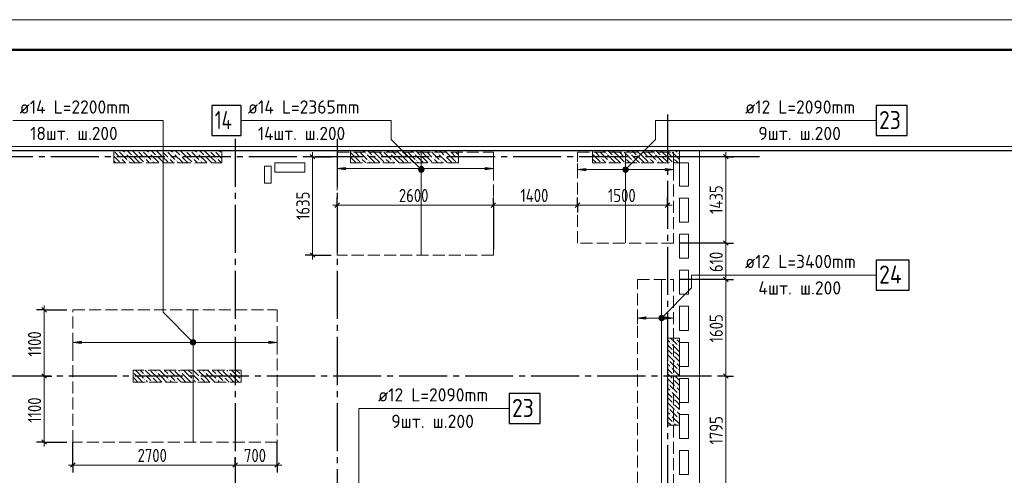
# Model space of a CAD drawing. Header units: millimetres. Extents: x 0 to 43617, y 0 to 59400.
# Tile 29 of 30: x 11037 to 27429, y 51818 to 59400. Entities that reach past the tile are written whole.
import ezdxf

# ---------------------------------------------------------------- set-up
doc = ezdxf.new("R2010")
doc.units = ezdxf.units.MM
doc.linetypes.add('______2', pattern=[270, 200, -70])
doc.linetypes.add('______5', pattern=[1100, 800, -100, 100, -100])
for name, color, linetype, lineweight in [('Standard', 7, 'Continuous', 25), ('ДОП Верх по Х', 7, 'Continuous', 25), ('ЖБ Пилон', 180, 'Continuous', 25), ('Оси', 40, '______5', 18), ('Позиционная метка номер позиции', 7, 'Continuous', 13), ('Примечания', 7, 'Continuous', 25)]:
    doc.layers.add(name, color=color, linetype=linetype, lineweight=lineweight)
doc.layers.add('ЖБ Перекрытие верхний уровень', color=7, linetype='Continuous', lineweight=25, true_color=0xe0e0ff)
doc.styles.add('GOST 2.304-81', font='txt')
doc.styles.add('ISOCPEUR', font='txt')

msp = doc.modelspace()

# ---------------------------------------------------------------- hatches: boundary and pattern name
at = {"layer": 'ДОП Верх по Х', "linetype": 'Continuous', "lineweight": 13, "transparency": 33554687}
for points in [[(16464, 56901), (16324, 56921), (16464, 56941)], [(20464, 56886), (20324, 56906), (20464, 56926)], [(21464, 54415), (21324, 54435), (21464, 54455)], [(12064, 54010), (11924, 54030), (12064, 54050)]]:
    msp.add_hatch(color=7, dxfattribs=at).paths.add_polyline_path(points, flags=16)
for points in [[(17692, 56902), (17692, 56940), (17686, 56921)], [(17692, 56940), (17705, 56889), (17705, 56953)], [(17692, 56940), (17692, 56902), (17705, 56889)], [(17705, 56953), (17724, 56883), (17724, 56958)], [(17705, 56953), (17705, 56889), (17724, 56883)], [(17724, 56958), (17724, 56883), (17743, 56889)], [(17724, 56958), (17743, 56889), (17743, 56953)], [(17743, 56953), (17743, 56889), (17756, 56902)], [(17743, 56953), (17756, 56902), (17756, 56940)], [(17756, 56940), (17756, 56902), (17761, 56921)], [(18784, 56901), (18924, 56921), (18784, 56941)], [(21092, 56888), (21092, 56925), (21086, 56906)], [(21092, 56925), (21105, 56874), (21105, 56939)], [(21092, 56925), (21092, 56888), (21105, 56874)], [(21105, 56939), (21124, 56869), (21124, 56944)], [(21105, 56939), (21105, 56874), (21124, 56869)], [(21124, 56944), (21124, 56869), (21143, 56874)], [(21124, 56944), (21143, 56874), (21143, 56939)], [(21143, 56939), (21143, 56874), (21156, 56888)], [(21143, 56939), (21156, 56888), (21156, 56925)], [(21156, 56925), (21156, 56888), (21161, 56906)], [(21784, 56886), (21924, 56906), (21784, 56926)], [(21692, 54417), (21692, 54454), (21686, 54435)], [(21692, 54454), (21705, 54403), (21705, 54468)], [(21692, 54454), (21692, 54417), (21705, 54403)], [(21705, 54468), (21724, 54398), (21724, 54473)], [(21705, 54468), (21705, 54403), (21724, 54398)], [(21724, 54473), (21724, 54398), (21743, 54403)], [(21724, 54473), (21743, 54403), (21743, 54468)], [(21743, 54468), (21743, 54403), (21756, 54417)], [(21743, 54468), (21756, 54417), (21756, 54454)], [(21756, 54454), (21756, 54417), (21761, 54435)], [(21784, 54415), (21924, 54435), (21784, 54455)], [(13892, 54011), (13892, 54049), (13886, 54030)], [(13892, 54049), (13905, 53998), (13905, 54062)], [(13892, 54049), (13892, 54011), (13905, 53998)], [(13905, 54062), (13924, 53993), (13924, 54068)], [(13905, 54062), (13905, 53998), (13924, 53993)], [(13924, 54068), (13924, 53993), (13943, 53998)], [(13924, 54068), (13943, 53998), (13943, 54062)], [(13943, 54062), (13943, 53998), (13956, 54011)], [(13943, 54062), (13956, 54011), (13956, 54049)], [(13956, 54049), (13956, 54011), (13961, 54030)], [(15184, 54010), (15324, 54030), (15184, 54050)]]:
    msp.add_hatch(color=7, dxfattribs=at).paths.add_polyline_path(points)
at = {"layer": 'ЖБ Пилон', "linetype": 'Continuous', "lineweight": 18, "transparency": 33554687}
for points in [[(12604, 57217), (12607, 57213), (12604, 57210)], [(12674, 57213), (12681, 57220), (12687, 57213), (12681, 57207)], [(12994, 57213), (13001, 57220), (13007, 57213), (13001, 57207)], [(13074, 57213), (13081, 57220), (13087, 57213), (13081, 57207)], [(13394, 57213), (13401, 57220), (13407, 57213), (13401, 57207)], [(13474, 57213), (13481, 57220), (13487, 57213), (13481, 57207)], [(13794, 57213), (13801, 57220), (13807, 57213), (13801, 57207)], [(13874, 57213), (13881, 57220), (13887, 57213), (13881, 57207)], [(14194, 57213), (14201, 57220), (14207, 57213), (14201, 57207)], [(14274, 57213), (14281, 57220), (14287, 57213), (14281, 57207)], [(16594, 57213), (16601, 57220), (16607, 57213), (16601, 57207)], [(16674, 57213), (16681, 57220), (16687, 57213), (16681, 57207)], [(16994, 57213), (17001, 57220), (17007, 57213), (17001, 57207)], [(17074, 57213), (17081, 57220), (17087, 57213), (17081, 57207)], [(17394, 57213), (17401, 57220), (17407, 57213), (17401, 57207)], [(17474, 57213), (17481, 57220), (17487, 57213), (17481, 57207)], [(17794, 57213), (17801, 57220), (17807, 57213), (17801, 57207)], [(17874, 57213), (17881, 57220), (17887, 57213), (17881, 57207)], [(18194, 57213), (18201, 57220), (18207, 57213), (18201, 57207)], [(18274, 57213), (18281, 57220), (18287, 57213), (18281, 57207)], [(20594, 57213), (20601, 57220), (20607, 57213), (20601, 57207)], [(20674, 57213), (20681, 57220), (20687, 57213), (20681, 57207)], [(20994, 57213), (21001, 57220), (21007, 57213), (21001, 57207)], [(21074, 57213), (21081, 57220), (21087, 57213), (21081, 57207)], [(21394, 57213), (21401, 57220), (21407, 57213), (21401, 57207)], [(21474, 57213), (21481, 57220), (21487, 57213), (21481, 57207)], [(21794, 57213), (21801, 57220), (21807, 57213), (21801, 57207)], [(21874, 57213), (21881, 57220), (21887, 57213), (21881, 57207)], [(12714, 57093), (12721, 57100), (12727, 57093), (12721, 57087)], [(12794, 57173), (12801, 57180), (12807, 57173), (12801, 57167)], [(12834, 57053), (12841, 57060), (12847, 57053), (12841, 57047)], [(12914, 57133), (12921, 57140), (12927, 57133), (12921, 57127)], [(13114, 57093), (13121, 57100), (13127, 57093), (13121, 57087)], [(13194, 57173), (13201, 57180), (13207, 57173), (13201, 57167)], [(13234, 57053), (13241, 57060), (13247, 57053), (13241, 57047)], [(13314, 57133), (13321, 57140), (13327, 57133), (13321, 57127)], [(13514, 57093), (13521, 57100), (13527, 57093), (13521, 57087)], [(13594, 57173), (13601, 57180), (13607, 57173), (13601, 57167)], [(13634, 57053), (13641, 57060), (13647, 57053), (13641, 57047)], [(13714, 57133), (13721, 57140), (13727, 57133), (13721, 57127)], [(13914, 57093), (13921, 57100), (13927, 57093), (13921, 57087)], [(13994, 57173), (14001, 57180), (14007, 57173), (14001, 57167)], [(14034, 57053), (14041, 57060), (14047, 57053), (14041, 57047)], [(14114, 57133), (14121, 57140), (14127, 57133), (14121, 57127)], [(14314, 57093), (14321, 57100), (14327, 57093), (14321, 57087)], [(14394, 57173), (14401, 57180), (14404, 57177), (14404, 57170), (14401, 57167)], [(16714, 57093), (16721, 57100), (16727, 57093), (16721, 57087)], [(16794, 57173), (16801, 57180), (16807, 57173), (16801, 57167)], [(16834, 57053), (16841, 57060), (16847, 57053), (16841, 57047)], [(16914, 57133), (16921, 57140), (16927, 57133), (16921, 57127)], [(17114, 57093), (17121, 57100), (17127, 57093), (17121, 57087)], [(17194, 57173), (17201, 57180), (17207, 57173), (17201, 57167)], [(17234, 57053), (17241, 57060), (17247, 57053), (17241, 57047)], [(17314, 57133), (17321, 57140), (17327, 57133), (17321, 57127)], [(17514, 57093), (17521, 57100), (17527, 57093), (17521, 57087)], [(17594, 57173), (17601, 57180), (17607, 57173), (17601, 57167)], [(17634, 57053), (17641, 57060), (17647, 57053), (17641, 57047)], [(17714, 57133), (17721, 57140), (17727, 57133), (17721, 57127)], [(17914, 57093), (17921, 57100), (17927, 57093), (17921, 57087)], [(17994, 57173), (18001, 57180), (18007, 57173), (18001, 57167)], [(18034, 57053), (18041, 57060), (18047, 57053), (18041, 57047)], [(18114, 57133), (18121, 57140), (18127, 57133), (18121, 57127)], [(18314, 57093), (18321, 57100), (18327, 57093), (18321, 57087)], [(20714, 57093), (20721, 57100), (20727, 57093), (20721, 57087)], [(20794, 57173), (20801, 57180), (20807, 57173), (20801, 57167)], [(20834, 57053), (20841, 57060), (20847, 57053), (20841, 57047)], [(20914, 57133), (20921, 57140), (20927, 57133), (20921, 57127)], [(21114, 57093), (21121, 57100), (21127, 57093), (21121, 57087)], [(21194, 57173), (21201, 57180), (21207, 57173), (21201, 57167)], [(21234, 57053), (21241, 57060), (21247, 57053), (21241, 57047)], [(21314, 57133), (21321, 57140), (21327, 57133), (21321, 57127)], [(21514, 57093), (21521, 57100), (21527, 57093), (21521, 57087)], [(21594, 57173), (21601, 57180), (21607, 57173), (21601, 57167)], [(21634, 57053), (21641, 57060), (21647, 57053), (21641, 57047)], [(21714, 57133), (21721, 57140), (21727, 57133), (21721, 57127)], [(21914, 57093), (21921, 57100), (21927, 57093), (21921, 57087)], [(21994, 57173), (22001, 57180), (22007, 57173), (22001, 57167)], [(21954, 54093), (21961, 54100), (21967, 54093), (21961, 54087)], [(21874, 54013), (21881, 54020), (21887, 54013), (21881, 54007)], [(21994, 53973), (22001, 53980), (22007, 53973), (22001, 53967)], [(21914, 53893), (21921, 53900), (21927, 53893), (21921, 53887)], [(21914, 53813), (21921, 53820), (21927, 53813), (21921, 53807)], [(21834, 53733), (21841, 53740), (21847, 53733), (21841, 53727)], [(21874, 53613), (21881, 53620), (21887, 53613), (21881, 53607)], [(21954, 53693), (21961, 53700), (21967, 53693), (21961, 53687)], [(12924, 53537), (12927, 53533), (12924, 53530)], [(13114, 53493), (13121, 53500), (13127, 53493), (13121, 53487)], [(13204, 53570), (13201, 53567), (13198, 53570)], [(13234, 53453), (13241, 53460), (13247, 53453), (13241, 53447)], [(13314, 53533), (13321, 53540), (13327, 53533), (13321, 53527)], [(13514, 53493), (13521, 53500), (13527, 53493), (13521, 53487)], [(13604, 53570), (13601, 53567), (13598, 53570)], [(13634, 53453), (13641, 53460), (13647, 53453), (13641, 53447)], [(13714, 53533), (13721, 53540), (13727, 53533), (13721, 53527)], [(13914, 53493), (13921, 53500), (13927, 53493), (13921, 53487)], [(14004, 53570), (14001, 53567), (13998, 53570)], [(14034, 53453), (14041, 53460), (14047, 53453), (14041, 53447)], [(14114, 53533), (14121, 53540), (14127, 53533), (14121, 53527)], [(14314, 53493), (14321, 53500), (14327, 53493), (14321, 53487)], [(14404, 53570), (14401, 53567), (14398, 53570)], [(14434, 53453), (14441, 53460), (14447, 53453), (14441, 53447)], [(14514, 53533), (14521, 53540), (14527, 53533), (14521, 53527)], [(14714, 53493), (14721, 53500), (14724, 53497), (14724, 53490), (14721, 53487)], [(21914, 53493), (21921, 53500), (21927, 53493), (21921, 53487)], [(21994, 53573), (22001, 53580), (22007, 53573), (22001, 53567)], [(13114, 53413), (13121, 53420), (13127, 53413), (13121, 53407)], [(13234, 53373), (13241, 53380), (13247, 53373), (13244, 53370), (13238, 53370)], [(13514, 53413), (13521, 53420), (13527, 53413), (13521, 53407)], [(13634, 53373), (13641, 53380), (13647, 53373), (13644, 53370), (13638, 53370)], [(13914, 53413), (13921, 53420), (13927, 53413), (13921, 53407)], [(14034, 53373), (14041, 53380), (14047, 53373), (14044, 53370), (14038, 53370)], [(14314, 53413), (14321, 53420), (14327, 53413), (14321, 53407)], [(14434, 53373), (14441, 53380), (14447, 53373), (14444, 53370), (14438, 53370)], [(14714, 53413), (14721, 53420), (14724, 53417), (14724, 53410), (14721, 53407)], [(21834, 53333), (21841, 53340), (21847, 53333), (21841, 53327)], [(21914, 53413), (21921, 53420), (21927, 53413), (21921, 53407)], [(21954, 53293), (21961, 53300), (21967, 53293), (21961, 53287)], [(21874, 53213), (21881, 53220), (21887, 53213), (21881, 53207)], [(21994, 53173), (22001, 53180), (22007, 53173), (22001, 53167)], [(21914, 53093), (21921, 53100), (21927, 53093), (21921, 53087)], [(21914, 53013), (21921, 53020), (21927, 53013), (21921, 53007)], [(21834, 52933), (21841, 52940), (21847, 52933), (21841, 52927)], [(21874, 52813), (21881, 52820), (21887, 52813), (21881, 52807)], [(21954, 52893), (21961, 52900), (21967, 52893), (21961, 52887)], [(21914, 52693), (21921, 52700), (21927, 52693), (21921, 52687)], [(21994, 52773), (22001, 52780), (22007, 52773), (22001, 52767)]]:
    msp.add_hatch(color=7, dxfattribs=at).paths.add_polyline_path(points, flags=16)
at = {"layer": 'Позиционная метка номер позиции', "linetype": 'Continuous', "lineweight": 13, "transparency": 33554687}
for points in [[(17692, 56875), (17735, 56950), (17681, 56895)], [(17681, 56895), (17735, 56950), (17713, 56950)], [(17681, 56895), (17713, 56950), (17681, 56918)], [(17681, 56918), (17713, 56950), (17692, 56938)], [(17692, 56875), (17756, 56938), (17735, 56950)], [(17713, 56863), (17756, 56938), (17692, 56875)], [(17713, 56863), (17767, 56918), (17756, 56938)], [(17735, 56863), (17767, 56918), (17713, 56863)], [(17735, 56863), (17767, 56895), (17767, 56918)], [(17767, 56895), (17735, 56863), (17756, 56875)], [(21081, 56918), (21156, 56875), (21092, 56938)], [(21081, 56895), (21135, 56863), (21081, 56918)], [(21081, 56918), (21135, 56863), (21156, 56875)], [(21113, 56863), (21081, 56895), (21092, 56875)], [(21081, 56895), (21113, 56863), (21135, 56863)], [(21092, 56938), (21167, 56895), (21113, 56950)], [(21092, 56938), (21156, 56875), (21167, 56895)], [(21113, 56950), (21167, 56895), (21167, 56918)], [(21113, 56950), (21167, 56918), (21135, 56950)], [(21135, 56950), (21167, 56918), (21156, 56938)], [(21681, 54447), (21756, 54404), (21692, 54467)], [(21681, 54424), (21735, 54392), (21681, 54447)], [(21681, 54447), (21735, 54392), (21756, 54404)], [(21713, 54392), (21681, 54424), (21692, 54404)], [(21681, 54424), (21713, 54392), (21735, 54392)], [(21692, 54467), (21767, 54424), (21713, 54479)], [(21692, 54467), (21756, 54404), (21767, 54424)], [(21713, 54479), (21767, 54424), (21767, 54447)], [(21713, 54479), (21767, 54447), (21735, 54479)], [(21735, 54479), (21767, 54447), (21756, 54467)], [(13892, 53998), (13935, 54073), (13881, 54019)], [(13881, 54019), (13935, 54073), (13913, 54073)], [(13881, 54019), (13913, 54073), (13881, 54042)], [(13881, 54042), (13913, 54073), (13892, 54062)], [(13892, 53998), (13956, 54062), (13935, 54073)], [(13913, 53987), (13956, 54062), (13892, 53998)], [(13913, 53987), (13967, 54042), (13956, 54062)], [(13935, 53987), (13967, 54042), (13913, 53987)], [(13935, 53987), (13967, 54019), (13967, 54042)], [(13967, 54019), (13935, 53987), (13956, 53998)]]:
    msp.add_hatch(color=7, dxfattribs=at).paths.add_polyline_path(points)

# ---------------------------------------------------------------- linework, layer by layer
at = {"layer": 'Standard', "color": 251, "linetype": 'Continuous', "lineweight": -3, "true_color": 0x656565, "transparency": 33554687}
for p, q in [((15914, 57120), (15789, 57120)), ((15914, 57120), (16039, 57120)), ((15914, 57120), (16224, 57120)), ((22794, 57120), (22024, 57120)), ((22794, 57120), (22669, 57120)), ((22794, 57120), (22919, 57120)), ((16324, 56314), (16324, 56439)), ((18924, 56314), (18924, 56439)), ((20324, 56314), (20324, 56439)), ((21824, 56314), (21824, 56439)), ((16324, 56314), (16324, 56189)), ((16324, 56314), (16324, 55583)), ((18924, 56314), (18924, 56189)), ((18924, 56314), (18924, 55583)), ((20324, 56314), (20324, 56189)), ((20324, 56314), (20324, 56314)), ((21824, 56314), (21824, 56189)), ((21824, 56314), (21824, 56314)), ((22794, 55683), (22669, 55683)), ((22794, 55683), (22919, 55683)), ((15914, 55483), (15789, 55483)), ((15914, 55483), (16039, 55483)), ((15914, 55483), (16224, 55483)), ((22794, 55075), (22669, 55075)), ((22794, 55075), (22919, 55075)), ((11445, 54570), (11320, 54570)), ((11445, 54570), (11570, 54570)), ((11445, 54570), (11824, 54570)), ((11445, 53470), (11320, 53470)), ((11445, 53470), (11570, 53470)), ((11445, 53470), (11445, 53470)), ((22794, 53470), (22669, 53470)), ((22794, 53470), (22919, 53470)), ((11445, 52370), (11320, 52370)), ((11445, 52370), (11570, 52370)), ((11445, 52370), (11824, 52370)), ((11924, 51988), (11924, 52370)), ((15324, 51988), (15324, 52370)), ((11924, 51988), (11924, 52113)), ((11924, 51988), (11924, 51863)), ((14624, 51988), (14624, 52113)), ((14624, 51988), (14624, 51863)), ((14624, 51988), (14624, 51988)), ((15324, 51988), (15324, 52113)), ((15324, 51988), (15324, 51863))]:
    msp.add_line(p, q, dxfattribs=at)
at = {"layer": 'Standard', "color": 7, "linetype": 'Continuous', "lineweight": 25, "transparency": 33554687}
for p, q in [((15876, 57158), (15951, 57083)), ((22756, 57158), (22831, 57083)), ((16286, 56276), (16361, 56351)), ((18886, 56276), (18961, 56351)), ((20286, 56276), (20361, 56351)), ((21786, 56276), (21861, 56351)), ((22756, 55721), (22831, 55646)), ((15876, 55521), (15951, 55446)), ((22756, 55113), (22831, 55038)), ((11408, 54608), (11483, 54533)), ((11408, 53508), (11483, 53433)), ((22756, 53508), (22831, 53433)), ((11408, 52408), (11483, 52333)), ((11886, 51951), (11961, 52026)), ((14586, 51951), (14661, 52026)), ((15286, 51951), (15361, 52026))]:
    msp.add_line(p, q, dxfattribs=at)
at = {"layer": 'Standard', "color": 7, "linetype": 'Continuous', "lineweight": 13, "transparency": 33554687}
for p, q in [((15914, 57120), (15914, 57195)), ((22794, 57120), (22794, 57195)), ((16324, 56314), (16249, 56314)), ((16324, 56314), (18924, 56314)), ((18924, 56314), (20324, 56314)), ((20324, 56314), (21824, 56314)), ((21824, 56314), (21899, 56314)), ((22794, 55683), (22794, 55075)), ((15914, 55483), (15914, 55408)), ((22794, 55075), (22794, 53470)), ((11445, 54570), (11445, 54645)), ((11445, 53470), (11445, 52370)), ((22794, 53470), (22794, 51675)), ((11445, 52370), (11445, 52295)), ((11924, 51988), (11849, 51988)), ((11924, 51988), (14624, 51988)), ((14624, 51988), (15324, 51988)), ((15324, 51988), (15399, 51988))]:
    msp.add_line(p, q, dxfattribs=at)
msp.add_lwpolyline([(0, 0), (42000, 0), (42000, 59400), (0, 59400), (0, 0)], close=True, dxfattribs=at)
for points in [[(42000, 59400), (0, 59400), (0, 0), (42000, 0), (42000, 59400)], [(42000, 59400), (0, 59400), (0, 0), (42000, 0), (42000, 59400)], [(7674, 10380), (33074, 10380), (33074, 57220), (7674, 57220), (7674, 10380)], [(15914, 57120), (15914, 55962), (15914, 55962), (15914, 55483)], [(22794, 57120), (22794, 56064), (22794, 56064), (22794, 55683)], [(11445, 54570), (11445, 53691), (11445, 53691), (11445, 53470)]]:
    msp.add_lwpolyline(points, dxfattribs=at)
at = {"layer": 'Standard', "color": 7, "linetype": 'Continuous', "lineweight": 50, "transparency": 33554687}
msp.add_lwpolyline([(2000, 58900), (41500, 58900), (41500, 500), (2000, 500), (2000, 58900)], close=True, dxfattribs=at)
at = {"layer": 'Standard', "color": 7, "linetype": 'Continuous', "lineweight": 25, "transparency": 33554687}
msp.add_lwpolyline([(7394, 10100), (33074, 10100), (33074, 57220), (7394, 57220), (7394, 10100)], dxfattribs=at)
at = {"layer": 'Standard', "color": 254, "linetype": 'Continuous', "lineweight": 13, "true_color": 0xc4c4ff, "transparency": 33554687}
msp.add_lwpolyline([(8224, 10930), (33143, 10930), (33143, 57289), (8224, 57289), (8224, 10930)], dxfattribs=at)
at = {"layer": 'Standard', "color": 251, "linetype": 'Continuous', "lineweight": -3, "true_color": 0x656565, "transparency": 33554687}
for points in [[(22794, 55683), (22777, 55683), (22777, 55683), (22777, 55683), (22777, 55683), (22777, 55683), (22777, 55683), (22024, 55683)], [(22794, 55075), (22777, 55075), (22777, 55075), (22777, 55075), (22777, 55075), (22024, 55075)], [(22794, 53470), (22777, 53470), (22777, 53470), (22654, 53470)]]:
    msp.add_lwpolyline(points, dxfattribs=at)
at = {"layer": 'ДОП Верх по Х', "color": 7, "linetype": 'Continuous', "lineweight": 13, "transparency": 33554687}
for p, q in [((11016, 57720), (13124, 57720)), ((14816, 57720), (16924, 57720)), ((23094, 57720), (25180, 57720)), ((23094, 55149), (25202, 55149)), ((16984, 52929), (19070, 52929))]:
    msp.add_line(p, q, dxfattribs=at)
at = {"layer": 'ДОП Верх по Х', "color": 7, "linetype": 'Continuous', "lineweight": 18, "transparency": 33554687}
for p, q in [((17724, 55490), (17724, 57188)), ((21124, 55689), (21124, 57189)), ((21724, 55069), (21724, 51681)), ((13924, 54563), (13924, 52377))]:
    msp.add_line(p, q, dxfattribs=at)
at = {"layer": 'ДОП Верх по Х', "color": 251, "linetype": 'Continuous', "lineweight": 13, "true_color": 0x494949, "transparency": 33554687}
for p, q in [((16324, 56921), (16324, 57021)), ((16324, 56921), (16464, 56941)), ((16464, 56901), (16324, 56921)), ((16324, 56921), (16324, 56821)), ((16324, 56921), (16324, 56921)), ((16464, 56941), (16464, 56901)), ((16464, 56921), (17694, 56921)), ((17724, 56958), (17724, 56958)), ((17724, 56883), (17724, 56883)), ((17754, 56921), (18784, 56921)), ((18924, 56921), (18784, 56941)), ((18784, 56941), (18784, 56901)), ((18784, 56901), (18924, 56921)), ((18924, 56921), (18924, 57021)), ((18924, 56921), (18924, 56821)), ((18924, 56921), (18924, 56921)), ((20324, 56906), (20324, 57006)), ((20324, 56906), (20464, 56926)), ((20464, 56886), (20324, 56906)), ((20324, 56906), (20324, 56806)), ((20324, 56906), (20324, 56906)), ((20464, 56926), (20464, 56886)), ((20464, 56906), (21094, 56906)), ((21124, 56944), (21124, 56944)), ((21154, 56906), (21784, 56906)), ((21924, 56906), (21784, 56926)), ((21784, 56926), (21784, 56886)), ((21784, 56886), (21924, 56906)), ((21924, 56906), (21924, 57006)), ((21924, 56906), (21924, 56806)), ((21924, 56906), (21924, 56906)), ((21124, 56869), (21124, 56869)), ((21324, 54435), (21324, 54535)), ((21324, 54435), (21464, 54455)), ((21464, 54415), (21324, 54435)), ((21324, 54435), (21324, 54335)), ((21324, 54435), (21324, 54435)), ((21464, 54455), (21464, 54415)), ((21464, 54435), (21694, 54435)), ((21724, 54473), (21724, 54473)), ((21754, 54435), (21784, 54435)), ((21924, 54435), (21784, 54455)), ((21784, 54455), (21784, 54415)), ((21784, 54415), (21924, 54435)), ((21924, 54435), (21924, 54535)), ((21924, 54435), (21924, 54335)), ((21924, 54435), (21924, 54435)), ((21724, 54398), (21724, 54398)), ((11924, 54030), (11924, 54130)), ((15324, 54030), (15324, 54130)), ((11924, 54030), (12064, 54050)), ((12064, 54010), (11924, 54030)), ((11924, 54030), (11924, 53930)), ((11924, 54030), (11924, 54030)), ((12064, 54050), (12064, 54010)), ((12064, 54030), (13894, 54030)), ((13924, 54068), (13924, 54068)), ((13924, 53993), (13924, 53993)), ((13954, 54030), (15184, 54030)), ((15324, 54030), (15184, 54050)), ((15184, 54050), (15184, 54010)), ((15184, 54010), (15324, 54030)), ((15324, 54030), (15324, 53930)), ((15324, 54030), (15324, 54030))]:
    msp.add_line(p, q, dxfattribs=at)
at = {"layer": 'ДОП Верх по Х', "color": 7, "linetype": 'Continuous', "lineweight": 25, "transparency": 33554687}
for points in [[(14234, 57470), (14724, 57470), (14724, 57970), (14234, 57970), (14234, 57470)], [(25294, 57470), (25814, 57470), (25814, 57970), (25294, 57970), (25294, 57470)], [(25294, 54899), (25844, 54899), (25844, 55399), (25294, 55399), (25294, 54899)], [(19184, 52679), (19704, 52679), (19704, 53179), (19184, 53179), (19184, 52679)]]:
    msp.add_lwpolyline(points, dxfattribs=at)
at = {"layer": 'ДОП Верх по Х', "color": 251, "linetype": 'Continuous', "lineweight": 13, "true_color": 0x494949, "transparency": 33554687}
for centre in [(17724, 56921), (21124, 56906), (21724, 54435), (13924, 54030)]:
    msp.add_circle(centre, 37.5, dxfattribs=at)
at = {"layer": 'ЖБ Перекрытие верхний уровень', "color": 7, "linetype": 'Continuous', "lineweight": 18, "transparency": 33554687}
for p, q in [((22354, 57220), (8924, 57220)), ((22354, 50590), (22354, 57220)), ((15224, 56960), (15114, 56960)), ((15114, 56960), (15114, 56680)), ((15224, 56680), (15224, 56960)), ((15784, 57020), (15284, 57020)), ((15284, 57020), (15284, 56860)), ((15784, 56860), (15784, 57020)), ((22024, 56630), (22024, 57020)), ((22024, 57020), (22174, 57020)), ((22174, 57020), (22174, 56630)), ((15284, 56860), (15784, 56860)), ((15114, 56680), (15224, 56680)), ((22174, 56630), (22024, 56630)), ((22024, 56030), (22024, 56430)), ((22024, 56430), (22174, 56430)), ((22174, 56430), (22174, 56030)), ((22174, 56030), (22024, 56030)), ((22024, 55830), (22174, 55830)), ((22024, 55430), (22024, 55830)), ((22174, 55830), (22174, 55430)), ((22174, 55430), (22024, 55430)), ((22024, 54830), (22024, 55230)), ((22024, 55230), (22174, 55230)), ((22174, 55230), (22174, 54830)), ((22174, 54830), (22024, 54830)), ((22024, 54230), (22024, 54630)), ((22024, 54630), (22174, 54630)), ((22174, 54630), (22174, 54230)), ((22174, 54230), (22024, 54230)), ((22024, 53630), (22024, 54030)), ((22024, 54030), (22174, 54030)), ((22174, 54030), (22174, 53630)), ((22174, 53630), (22024, 53630)), ((22024, 53030), (22024, 53430)), ((22024, 53430), (22174, 53430)), ((22174, 53430), (22174, 53030)), ((22174, 53030), (22024, 53030)), ((22024, 52430), (22024, 52830)), ((22024, 52830), (22174, 52830)), ((22174, 52830), (22174, 52430)), ((22174, 52430), (22024, 52430)), ((22024, 51830), (22024, 52230)), ((22024, 52230), (22174, 52230)), ((22174, 52230), (22174, 51830)), ((22174, 51830), (22024, 51830))]:
    msp.add_line(p, q, dxfattribs=at)
at = {"layer": 'ЖБ Пилон', "color": 253, "linetype": '______2', "lineweight": 13, "true_color": 0xa0a0a0, "transparency": 33554687}
for p, q in [((14404, 57220), (12604, 57220)), ((12604, 57220), (12604, 57020)), ((14404, 57020), (14404, 57220)), ((18344, 57220), (16544, 57220)), ((16544, 57220), (16544, 57020)), ((18344, 57020), (18344, 57220)), ((22024, 57220), (20574, 57220)), ((20574, 57220), (20574, 57020)), ((22024, 57020), (22024, 57220)), ((12604, 57020), (14404, 57020)), ((16544, 57020), (18344, 57020)), ((20574, 57020), (22024, 57020)), ((21824, 54100), (21824, 52650)), ((22024, 54100), (21824, 54100)), ((22024, 52650), (22024, 54100)), ((14724, 53570), (12924, 53570)), ((12924, 53570), (12924, 53370)), ((14724, 53370), (14724, 53570)), ((12924, 53370), (14724, 53370)), ((21824, 52650), (22024, 52650))]:
    msp.add_line(p, q, dxfattribs=at)
at = {"layer": 'ЖБ Пилон', "color": 9, "linetype": 'Continuous', "lineweight": 18, "true_color": 0xc7c7c7, "transparency": 33554687}
for p, q in [((12754, 57220), (12781, 57193)), ((12834, 57220), (12901, 57153)), ((13021, 57113), (12914, 57220)), ((13154, 57220), (13181, 57193)), ((13234, 57220), (13301, 57153)), ((13421, 57113), (13314, 57220)), ((13554, 57220), (13581, 57193)), ((13634, 57220), (13701, 57153)), ((13821, 57113), (13714, 57220)), ((13954, 57220), (13981, 57193)), ((14034, 57220), (14101, 57153)), ((14221, 57113), (14114, 57220)), ((14354, 57220), (14381, 57193)), ((16754, 57220), (16781, 57193)), ((16834, 57220), (16901, 57153)), ((17021, 57113), (16914, 57220)), ((17154, 57220), (17181, 57193)), ((17234, 57220), (17301, 57153)), ((17421, 57113), (17314, 57220)), ((17554, 57220), (17581, 57193)), ((17634, 57220), (17701, 57153)), ((17821, 57113), (17714, 57220)), ((17954, 57220), (17981, 57193)), ((18034, 57220), (18101, 57153)), ((18221, 57113), (18114, 57220)), ((20754, 57220), (20781, 57193)), ((20834, 57220), (20901, 57153)), ((21021, 57113), (20914, 57220)), ((21154, 57220), (21181, 57193)), ((21234, 57220), (21301, 57153)), ((21421, 57113), (21314, 57220)), ((21554, 57220), (21581, 57193)), ((21634, 57220), (21701, 57153)), ((21821, 57113), (21714, 57220)), ((21954, 57220), (21981, 57193)), ((12621, 57113), (12604, 57130)), ((12604, 57050), (12621, 57033)), ((12621, 57193), (12701, 57113)), ((12621, 57113), (12701, 57033)), ((12701, 57193), (12821, 57073)), ((12781, 57033), (12741, 57073)), ((12941, 57033), (12821, 57153)), ((12941, 57113), (13021, 57033)), ((13021, 57193), (13101, 57113)), ((13021, 57113), (13101, 57033)), ((13101, 57193), (13221, 57073)), ((13181, 57033), (13141, 57073)), ((13341, 57033), (13221, 57153)), ((13341, 57113), (13421, 57033)), ((13421, 57193), (13501, 57113)), ((13421, 57113), (13501, 57033)), ((13501, 57193), (13621, 57073)), ((13581, 57033), (13541, 57073)), ((13741, 57033), (13621, 57153)), ((13741, 57113), (13821, 57033)), ((13821, 57193), (13901, 57113)), ((13821, 57113), (13901, 57033)), ((13901, 57193), (14021, 57073)), ((13981, 57033), (13941, 57073)), ((14141, 57033), (14021, 57153)), ((14141, 57113), (14221, 57033)), ((14221, 57193), (14301, 57113)), ((14221, 57113), (14301, 57033)), ((14301, 57193), (14404, 57090)), ((14381, 57033), (14341, 57073)), ((16621, 57113), (16544, 57190)), ((16544, 57110), (16621, 57033)), ((16621, 57193), (16701, 57113)), ((16621, 57113), (16701, 57033)), ((16701, 57193), (16821, 57073)), ((16781, 57033), (16741, 57073)), ((16941, 57033), (16821, 57153)), ((16941, 57113), (17021, 57033)), ((17021, 57193), (17101, 57113)), ((17021, 57113), (17101, 57033)), ((17101, 57193), (17221, 57073)), ((17181, 57033), (17141, 57073)), ((17341, 57033), (17221, 57153)), ((17341, 57113), (17421, 57033)), ((17421, 57193), (17501, 57113)), ((17421, 57113), (17501, 57033)), ((17501, 57193), (17621, 57073)), ((17581, 57033), (17541, 57073)), ((17741, 57033), (17621, 57153)), ((17741, 57113), (17821, 57033)), ((17821, 57193), (17901, 57113)), ((17821, 57113), (17901, 57033)), ((17901, 57193), (18021, 57073)), ((17981, 57033), (17941, 57073)), ((18141, 57033), (18021, 57153)), ((18141, 57113), (18221, 57033)), ((18221, 57193), (18301, 57113)), ((18221, 57113), (18301, 57033)), ((18301, 57193), (18344, 57150)), ((18344, 57070), (18341, 57073)), ((20621, 57113), (20574, 57160)), ((20574, 57080), (20621, 57033)), ((20621, 57193), (20701, 57113)), ((20621, 57113), (20701, 57033)), ((20701, 57193), (20821, 57073)), ((20781, 57033), (20741, 57073)), ((20941, 57033), (20821, 57153)), ((20941, 57113), (21021, 57033)), ((21021, 57193), (21101, 57113)), ((21021, 57113), (21101, 57033)), ((21101, 57193), (21221, 57073)), ((21181, 57033), (21141, 57073)), ((21341, 57033), (21221, 57153)), ((21341, 57113), (21421, 57033)), ((21421, 57193), (21501, 57113)), ((21421, 57113), (21501, 57033)), ((21501, 57193), (21621, 57073)), ((21581, 57033), (21541, 57073)), ((21741, 57033), (21621, 57153)), ((21741, 57113), (21821, 57033)), ((21821, 57193), (21901, 57113)), ((21821, 57113), (21901, 57033)), ((21901, 57193), (22021, 57073)), ((21981, 57033), (21941, 57073)), ((22024, 57150), (22021, 57153)), ((12621, 57033), (12634, 57020)), ((12794, 57020), (12781, 57033)), ((12861, 57033), (12874, 57020)), ((12941, 57033), (12954, 57020)), ((13021, 57033), (13034, 57020)), ((13194, 57020), (13181, 57033)), ((13261, 57033), (13274, 57020)), ((13341, 57033), (13354, 57020)), ((13421, 57033), (13434, 57020)), ((13594, 57020), (13581, 57033)), ((13661, 57033), (13674, 57020)), ((13741, 57033), (13754, 57020)), ((13821, 57033), (13834, 57020)), ((13994, 57020), (13981, 57033)), ((14061, 57033), (14074, 57020)), ((14141, 57033), (14154, 57020)), ((14221, 57033), (14234, 57020)), ((14394, 57020), (14381, 57033)), ((16544, 57030), (16554, 57020)), ((16621, 57033), (16634, 57020)), ((16794, 57020), (16781, 57033)), ((16861, 57033), (16874, 57020)), ((16941, 57033), (16954, 57020)), ((17021, 57033), (17034, 57020)), ((17194, 57020), (17181, 57033)), ((17261, 57033), (17274, 57020)), ((17341, 57033), (17354, 57020)), ((17421, 57033), (17434, 57020)), ((17594, 57020), (17581, 57033)), ((17661, 57033), (17674, 57020)), ((17741, 57033), (17754, 57020)), ((17821, 57033), (17834, 57020)), ((17994, 57020), (17981, 57033)), ((18061, 57033), (18074, 57020)), ((18141, 57033), (18154, 57020)), ((18221, 57033), (18234, 57020)), ((20621, 57033), (20634, 57020)), ((20794, 57020), (20781, 57033)), ((20861, 57033), (20874, 57020)), ((20941, 57033), (20954, 57020)), ((21021, 57033), (21034, 57020)), ((21194, 57020), (21181, 57033)), ((21261, 57033), (21274, 57020)), ((21341, 57033), (21354, 57020)), ((21421, 57033), (21434, 57020)), ((21594, 57020), (21581, 57033)), ((21661, 57033), (21674, 57020)), ((21741, 57033), (21754, 57020)), ((21821, 57033), (21834, 57020)), ((21994, 57020), (21981, 57033)), ((21874, 54100), (21981, 53993)), ((21861, 54033), (21824, 54070)), ((21824, 53990), (21901, 53913)), ((21901, 53993), (22021, 53873)), ((21981, 54073), (22024, 54030)), ((22024, 53950), (22021, 53953)), ((21824, 53910), (21901, 53833)), ((21824, 53830), (21941, 53713)), ((21981, 53833), (21941, 53873)), ((21941, 53793), (22024, 53710)), ((22021, 53793), (21981, 53833)), ((21861, 53633), (21824, 53670)), ((21861, 53713), (21981, 53593)), ((21981, 53673), (22024, 53630)), ((12941, 53433), (12924, 53450)), ((12941, 53513), (13021, 53433)), ((13021, 53513), (12964, 53570)), ((13021, 53513), (13101, 53433)), ((13044, 53570), (13101, 53513)), ((13124, 53570), (13221, 53473)), ((13181, 53433), (13141, 53473)), ((13341, 53433), (13221, 53553)), ((13284, 53570), (13301, 53553)), ((13341, 53513), (13421, 53433)), ((13421, 53513), (13364, 53570)), ((13421, 53513), (13501, 53433)), ((13444, 53570), (13501, 53513)), ((13524, 53570), (13621, 53473)), ((13581, 53433), (13541, 53473)), ((13741, 53433), (13621, 53553)), ((13684, 53570), (13701, 53553)), ((13741, 53513), (13821, 53433)), ((13821, 53513), (13764, 53570)), ((13821, 53513), (13901, 53433)), ((13844, 53570), (13901, 53513)), ((13924, 53570), (14021, 53473)), ((13981, 53433), (13941, 53473)), ((14141, 53433), (14021, 53553)), ((14084, 53570), (14101, 53553)), ((14141, 53513), (14221, 53433)), ((14221, 53513), (14164, 53570)), ((14221, 53513), (14301, 53433)), ((14244, 53570), (14301, 53513)), ((14324, 53570), (14421, 53473)), ((14381, 53433), (14341, 53473)), ((14541, 53433), (14421, 53553)), ((14484, 53570), (14501, 53553)), ((14541, 53513), (14621, 53433)), ((14621, 53513), (14564, 53570)), ((14621, 53513), (14701, 53433)), ((14644, 53570), (14701, 53513)), ((21824, 53590), (21901, 53513)), ((21824, 53510), (21901, 53433)), ((21901, 53593), (22021, 53473)), ((21981, 53433), (21941, 53473)), ((22024, 53550), (22021, 53553)), ((12924, 53370), (12924, 53370)), ((12941, 53433), (13004, 53370)), ((13021, 53433), (13084, 53370)), ((13141, 53393), (13164, 53370)), ((13221, 53393), (13181, 53433)), ((13261, 53433), (13324, 53370)), ((13341, 53433), (13404, 53370)), ((13421, 53433), (13484, 53370)), ((13541, 53393), (13564, 53370)), ((13621, 53393), (13581, 53433)), ((13661, 53433), (13724, 53370)), ((13741, 53433), (13804, 53370)), ((13821, 53433), (13884, 53370)), ((13941, 53393), (13964, 53370)), ((14021, 53393), (13981, 53433)), ((14061, 53433), (14124, 53370)), ((14141, 53433), (14204, 53370)), ((14221, 53433), (14284, 53370)), ((14341, 53393), (14364, 53370)), ((14421, 53393), (14381, 53433)), ((14461, 53433), (14524, 53370)), ((14541, 53433), (14604, 53370)), ((14621, 53433), (14684, 53370)), ((21824, 53430), (21941, 53313)), ((21861, 53313), (21981, 53193)), ((21941, 53393), (22024, 53310)), ((22021, 53393), (21981, 53433)), ((21861, 53233), (21824, 53270)), ((21824, 53190), (21901, 53113)), ((21824, 53110), (21901, 53033)), ((21901, 53193), (22021, 53073)), ((21981, 53273), (22024, 53230)), ((22024, 53150), (22021, 53153)), ((21824, 53030), (21941, 52913)), ((21981, 53033), (21941, 53073)), ((21941, 52993), (22024, 52910)), ((22021, 52993), (21981, 53033)), ((21861, 52833), (21824, 52870)), ((21824, 52790), (21901, 52713)), ((21861, 52913), (21981, 52793)), ((21901, 52793), (22021, 52673)), ((21981, 52873), (22024, 52830)), ((21824, 52710), (21884, 52650)), ((21964, 52650), (21941, 52673)), ((22024, 52750), (22021, 52753))]:
    msp.add_line(p, q, dxfattribs=at)
at = {"layer": 'Оси', "color": 8, "linetype": '______5', "lineweight": -3, "transparency": 33554687}
for p, q in [((21824, 57820), (21824, 7100)), ((14624, 57420), (14624, 7100)), ((16324, 57420), (16324, 7100)), ((23354, 57120), (3600, 57120)), ((22554, 53470), (3600, 53470))]:
    msp.add_line(p, q, dxfattribs=at)
at = {"layer": 'Позиционная метка номер позиции', "color": 7, "linetype": 'Continuous', "lineweight": 13, "transparency": 33554687}
for p, q in [((17692, 56938), (17692, 56938)), ((17756, 56938), (17756, 56938)), ((21092, 56938), (21092, 56938)), ((21156, 56938), (21156, 56938)), ((17692, 56875), (17692, 56875)), ((17756, 56875), (17756, 56875)), ((21092, 56875), (21092, 56875)), ((21156, 56875), (21156, 56875)), ((21692, 54467), (21692, 54467)), ((21756, 54467), (21756, 54467)), ((21692, 54404), (21692, 54404)), ((21756, 54404), (21756, 54404)), ((13892, 54062), (13892, 54062)), ((13892, 53998), (13892, 53998)), ((13956, 54062), (13956, 54062)), ((13956, 53998), (13956, 53998))]:
    msp.add_line(p, q, dxfattribs=at)
for points in [[(13924, 54030), (13424, 54530), (13424, 57720), (10924, 57720)], [(17724, 56906), (17224, 57406), (17224, 57720), (14724, 57720)], [(21124, 56906), (21624, 57406), (21624, 57720), (25294, 57720)], [(21724, 54435), (22224, 54935), (22224, 55149), (25294, 55149)], [(17184, 51074), (16684, 51574), (16684, 52929), (19184, 52929)]]:
    msp.add_lwpolyline(points, dxfattribs=at)
for centre in [(17724, 56906), (21124, 56906), (21724, 54435), (13924, 54030)]:
    msp.add_circle(centre, 45, dxfattribs=at)
at = {"layer": 'Примечания', "color": 7, "linetype": '______2', "lineweight": 18, "transparency": 33554687}
for p, q in [((16324, 57195), (18924, 57195)), ((16324, 55483), (16324, 57195)), ((18924, 57195), (18924, 55483)), ((20324, 57195), (21924, 57195)), ((20324, 55683), (20324, 57195)), ((21924, 57195), (21924, 55683)), ((21924, 55683), (20324, 55683)), ((18924, 55483), (16324, 55483)), ((21324, 55075), (21924, 55075)), ((21324, 51675), (21324, 55075)), ((21924, 55075), (21924, 51675)), ((11924, 54570), (15324, 54570)), ((11924, 52370), (11924, 54570)), ((15324, 54570), (15324, 52370)), ((15324, 52370), (11924, 52370))]:
    msp.add_line(p, q, dxfattribs=at)

# ---------------------------------------------------------------- texts
at = {"layer": 'Standard', "color": 7, "linetype": 'Continuous', "lineweight": 25, "transparency": 33554687, "char_height": 220, "attachment_point": 7, "rotation": 90, "style": 'GOST 2.304-81'}
for s, insert, width in [('1635', (15864, 56067), 594.59), ('1435', (22743, 56167), 594.59), ('610', (22743, 55199), 485.07), ('1605', (22743, 54030), 610.16), ('1100', (11395, 53793), 578.86), ('1100', (11395, 52693), 578.86), ('1795', (22743, 52330), 610.17)]:
    msp.add_mtext(s, dxfattribs=dict(at, insert=insert, width=width))
at = {"layer": 'Standard', "color": 7, "linetype": 'Continuous', "lineweight": 25, "transparency": 33554687, "char_height": 220, "attachment_point": 7, "style": 'GOST 2.304-81'}
for s, insert, width in [('2600', (17350, 56364), 672.62), ('1400', (19374, 56364), 625.73), ('1500', (20832, 56364), 610.16), ('2700', (13000, 52038), 672.62), ('700', (14771, 52038), 531.97)]:
    msp.add_mtext(s, dxfattribs=dict(at, insert=insert, width=width))
at = {"layer": 'ДОП Верх по Х', "color": 7, "linetype": 'Continuous', "lineweight": 13, "transparency": 33554687, "attachment_point": 7, "style": 'ISOCPEUR'}
for s, insert, char_height, width in [('\\W0.96;ø14 L=2200mm ', (11036, 57837), 220, 2172.6), ('\\W0.96;ø14 L=2365mm ', (14836, 57837), 220, 2172.6), ('\\W0.96;ø12 L=2090mm ', (23114, 57837), 220, 2150.52), ('\\W0.76;14', (14284, 57580), 300, 504.57), ('\\W0.87;23', (25344, 57580), 300, 550.81), ('\\W0.95;18шт. ш.200 ', (11212, 57397), 220, 1819.89), ('\\W0.95;14шт. ш.200 ', (15001, 57397), 220, 1842.01), ('\\W0.97;9шт. ш.200 ', (23334, 57397), 220, 1712.32), ('\\W0.96;ø12 L=3400mm ', (23114, 55266), 220, 2172.61), ('\\W0.88;24', (25344, 55009), 300, 581.99), ('\\W0.97;4шт. ш.200 ', (23334, 54826), 220, 1734.41), ('\\W0.96;ø12 L=2090mm ', (17004, 53046), 220, 2150.52), ('\\W0.87;23', (19234, 52789), 300, 550.81), ('\\W0.97;9шт. ш.200 ', (17224, 52606), 220, 1712.32)]:
    msp.add_mtext(s, dxfattribs=dict(at, insert=insert, char_height=char_height, width=width))

doc.saveas('drawing.dxf')
